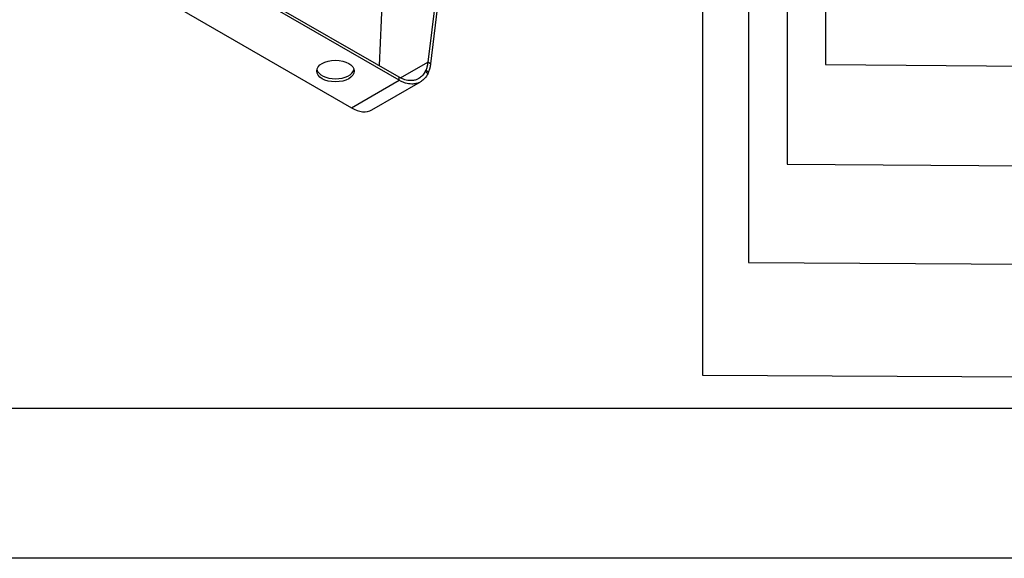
# Model space of a CAD drawing. Header units: millimetres. Extents: x 0 to 3364, y 0 to 2376.
# Tile 15 of 58: x 1281 to 1806, y 0 to 287. Entities that reach past the tile are written whole.
import ezdxf
from ezdxf.enums import TextEntityAlignment as Align

# ---------------------------------------------------------------- set-up
doc = ezdxf.new("R2010")
doc.units = ezdxf.units.MM
doc.header["$LTSCALE"] = 0.2
doc.layers.add('01_Object Line', color=4, linetype='Continuous')
doc.layers.add('05_Section Line', color=3, linetype='Continuous')
doc.styles.add('Rainbow-4.0 Style', font='malgunsl.ttf')
doc.styles.add('Rainbow-5.0 Style', font='malgunsl.ttf')
doc.dimstyles.new('Rainbow-4.0 Style', dxfattribs={"dimtxt": 3.5, "dimasz": 2.5, "dimexe": 1, "dimexo": 1, "dimgap": 1, "dimtad": 1, "dimdsep": 46, "dimtxsty": 'Rainbow-4.0 Style', "dimcen": 0, "dimclrd": 251, "dimclre": 251, "dimclrt": 7, "dimazin": 3, "dimtp": 0.1, "dimtm": 0.1, "dimtfac": 0.61, "dimtmove": 0, "dimatfit": 3, "dimfxl": 1, "dimlwd": -1, "dimlwe": -1, "dimarcsym": 1})

# ---------------------------------------------------------------- blocks, each defined once
blk = doc.blocks.new('A$C811bb05c')
for p, q in [((187.95, 84.65), (180.99, 26.51)), ((165.58, 18.45), (52.45, 83.77)), ((165.58, 16.82), (52.45, 82.14)), ((189.37, 83.75), (182.4, 25.61)), ((26.99, 67.44), (140.13, 2.12)), ((156.84, 66.69), (154.88, 24.63)), ((166.33, 18.05), (180.99, 26.51)), ((182.4, 25.61), (180.99, 26.51)), ((180.86, 20.21), (179.55, 21.58)), ((179.92, 22.36), (181.26, 21.07)), ((140.13, 2.12), (165.58, 16.82)), ((151.13, 1.03), (177.01, 15.97)), ((165.58, 16.82), (165.58, 18.45))]:
    blk.add_line(p, q)
blk.add_ellipse((131.64, 21.72), major_axis=(10, 0), ratio=0.57735)
for centre, major_axis, start_param, end_param in [((131.64, 23.35), (10, 0), 3.28349, 6.141288), ((140.13, 20.08), (11, -19.05), 5.497787, 6.283185)]:
    blk.add_ellipse(centre, major_axis=major_axis, ratio=0.57735, start_param=start_param, end_param=end_param)
for points, knots in [([(180.99, 26.51), (180.95, 26.16), (180.9, 25.82), (180.83, 25.49), (180.77, 25.15), (180.7, 24.82), (180.62, 24.5), (180.61, 24.45), (180.6, 24.39), (180.58, 24.34), (180.5, 24.02), (180.41, 23.7), (180.31, 23.4), (180.21, 23.1), (180.1, 22.8), (179.98, 22.51), (179.96, 22.46), (179.94, 22.41), (179.92, 22.36)], [0, 0, 0, 0, 0.2301659, 0.2301659, 0.2301659, 0.4603331, 0.4603331, 0.4603331, 0.5, 0.5, 0.5, 0.7301662, 0.7301662, 0.7301662, 0.9603332, 0.9603332, 0.9603332, 1, 1, 1, 1]), ([(179.55, 21.58), (179.17, 20.84), (178.74, 20.18), (177.77, 19.03), (177.24, 18.54), (176.28, 17.85), (175.88, 17.62), (174.92, 17.16), (174.35, 16.96), (173.11, 16.69), (172.45, 16.62), (170.76, 16.63), (169.72, 16.79), (168.14, 17.27), (167.62, 17.46), (166.6, 17.91), (166.09, 18.16), (165.58, 18.45)], [-2.376509, -2.376509, -2.376509, -2.376509, -2.031776, -2.031776, -1.695272, -1.695272, -1.475609, -1.475609, -1.188255, -1.188255, -0.879665, -0.879665, -0.430987, -0.430987, -0.213336, -0.213336, -0.000001, -0.000001, -0.000001, -0.000001]), ([(179.92, 22.36), (179.86, 22.23), (179.8, 22.1), (179.68, 21.83), (179.61, 21.7), (179.55, 21.58)], [-0.119918, -0.119918, -0.119918, -0.119918, -0.059959, -0.059959, 0, 0, 0, 0]), ([(181.26, 21.07), (181.2, 20.92), (181.13, 20.77), (181, 20.49), (180.93, 20.35), (180.86, 20.21)], [-0.1318469, -0.1318469, -0.1318469, -0.1318469, -0.0659235, -0.0659235, 0, 0, 0, 0]), ([(182.4, 25.61), (182.36, 25.24), (182.31, 24.87), (182.24, 24.51), (182.18, 24.16), (182.11, 23.8), (182.03, 23.46), (182.01, 23.38), (181.99, 23.3), (181.97, 23.23), (181.89, 22.89), (181.79, 22.55), (181.69, 22.23), (181.58, 21.9), (181.47, 21.58), (181.34, 21.28), (181.32, 21.21), (181.29, 21.14), (181.26, 21.07)], [0, 0, 0, 0, 0.224746, 0.224746, 0.224746, 0.449494, 0.449494, 0.449494, 0.5, 0.5, 0.5, 0.724747, 0.724747, 0.724747, 0.949495, 0.949495, 0.949495, 1, 1, 1, 1]), ([(180.86, 20.21), (180.45, 19.4), (179.98, 18.68), (178.93, 17.42), (178.35, 16.88), (177.3, 16.13), (176.87, 15.88), (175.82, 15.38), (175.2, 15.16), (173.84, 14.86), (173.11, 14.79), (171.26, 14.81), (170.12, 14.99), (168.39, 15.51), (167.83, 15.72), (166.7, 16.22), (166.14, 16.5), (165.58, 16.82)], [-2.613454, -2.613454, -2.613454, -2.613454, -2.234403, -2.234403, -1.864356, -1.864356, -1.622775, -1.622775, -1.306727, -1.306727, -0.967405, -0.967405, -0.473996, -0.473996, -0.234628, -0.234628, -0.000001, -0.000001, -0.000001, -0.000001])]:
    blk.add_open_spline(points, degree=3, knots=knots)
blk = doc.blocks.new('A$C869fea471123')
blk.add_lwpolyline([(0, 594), (841, 594), (841, 0), (0, 0)], close=True)
at = {"layer": '05_Section Line', "linetype": 'Continuous'}
blk.add_lwpolyline([(820.98, 20.02), (820.98, 574.68), (20.02, 574.68), (20.02, 20.02)], close=True, dxfattribs=at)
at = {"linetype": 'Continuous', "style": 'Rainbow-5.0 Style'}
for tag, p in [('PART_NAME', (743.88, 109.38)), ('DRAWING_NO', (729.87, 91.86)), ('REV', (803.46, 91.86)), ('제도', (768.41, 74.2)), ('DATE_1', (803.46, 74.2)), ('SCALE', (680.81, 69.08)), ('MATERIAL', (722.86, 69.08)), ('검도', (768.41, 60.18)), ('DATE_2', (803.46, 60.18)), ('승인', (768.41, 46.17)), ('DATE_3', (803.46, 46.17)), ('REFERENCE', (722.86, 41.05)), ('PAGE', (768.41, 32.29))]:
    blk.add_attdef(tag, text='', height=5.01, dxfattribs=at).set_placement(p, align=Align.MIDDLE_CENTER)

msp = doc.modelspace()

# ---------------------------------------------------------------- block references
at = {"xscale": 4, "yscale": 4, "zscale": 4}
msp.add_blockref('A$C869fea471123', (0, 0), dxfattribs=at)
at = {"layer": '01_Object Line'}
msp.add_blockref('A$C811bb05c', (1317.491, 238.055), dxfattribs=at)

# ---------------------------------------------------------------- leaders
at = {"annotation_type": 0, "has_hookline": 1, "hookline_direction": 0}
for points, text_width in [([(1644.975, 578.956), (1644.975, 97.555), (1841.432, 96.555)], 441.723), ([(1669.481, 550.84), (1669.481, 157.772), (1839.3, 156.772)], 332.529), ([(1690.037, 540.367), (1690.037, 210.049), (1836.846, 209.049)], 235.656), ([(1710.593, 535.964), (1710.593, 263.26), (1837.392, 262.26)], 282.206)]:
    msp.add_leader(points, dimstyle='Rainbow-4.0 Style', override={"dimscale": 5, "dimclrd": 1, "dimldrblk": 'DotSmall'}, dxfattribs=dict(at, text_width=text_width))

doc.saveas('drawing.dxf')
